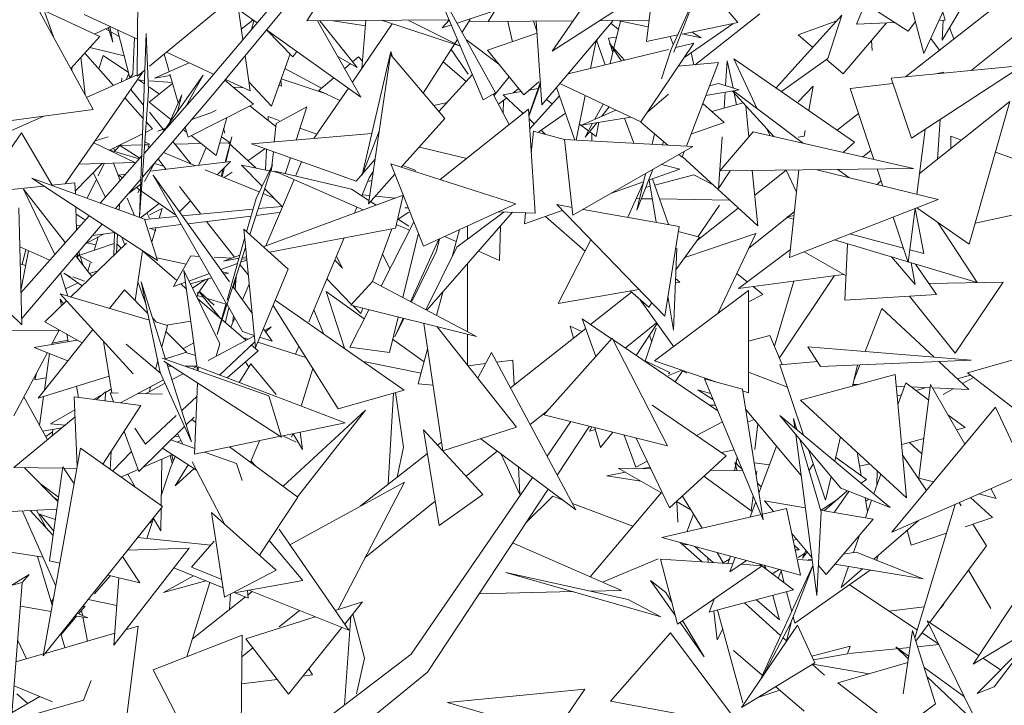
# Model space of a CAD drawing. Header units: metres. Extents: x -14.5 to 13.1, y -18.9 to 3.3.
# Tile 197 of 216: x 11.918 to 12.146, y 2.342 to 2.501. Entities that reach past the tile are written whole.
import ezdxf

# ---------------------------------------------------------------- set-up
doc = ezdxf.new("R2010")
doc.units = ezdxf.units.M
doc.layers.add('G-IMPT', color=7, linetype='Continuous', lineweight=5)
doc.layers.add('L-PLNT', color=7, linetype='Continuous', lineweight=5, true_color=0x005900)

# ---------------------------------------------------------------- blocks, each defined once
blk = doc.blocks.new('ÁRVORES ORNAMENTAIS - Pequeno e Médio Porte - Ipê-roxo-2940656-CORTE_CALÇADA')
at = {"layer": 'G-IMPT', "color": 253, "true_color": 0xaaaaaa}
for p, q in [((8.44278, 2.48752), (8.5733, 2.58967)), ((8.458, 2.48898), (8.57797, 2.58485)), ((8.27958, 2.48497), (8.3142, 2.52582)), ((8.28157, 2.48275), (8.3159, 2.52422)), ((8.38582, 2.52154), (8.40386, 2.5001)), ((8.44705, 2.49291), (8.45972, 2.52089)), ((8.25431, 2.47988), (8.23345, 2.51805)), ((8.44343, 2.4981), (8.41359, 2.51727)), ((8.26733, 2.48994), (8.29772, 2.51504)), ((8.30386, 2.50048), (8.31316, 2.51499)), ((8.34597, 2.50032), (8.3546, 2.51445)), ((8.37454, 2.51333), (8.36081, 2.49346)), ((8.46167, 2.51359), (8.45127, 2.496)), ((8.34475, 2.48219), (8.33215, 2.51195)), ((8.34763, 2.48376), (8.33215, 2.51195)), ((8.38665, 2.51025), (8.36081, 2.49346)), ((8.38267, 2.49574), (8.38425, 2.50869)), ((8.26452, 2.48762), (8.26469, 2.50652)), ((8.38839, 2.49389), (8.39438, 2.50698)), ((8.38901, 2.49321), (8.39438, 2.50698)), ((8.44311, 2.50763), (8.44705, 2.49291)), ((8.28545, 2.5049), (8.29232, 2.50001)), ((8.4314, 2.49969), (8.43339, 2.50455)), ((8.25584, 2.49685), (8.24135, 2.50358)), ((8.24311, 2.50245), (8.24508, 2.49677)), ((8.2646, 2.49628), (8.25222, 2.50199)), ((8.2881, 2.50258), (8.28902, 2.49611)), ((8.33872, 2.49999), (8.34754, 2.5029)), ((8.39395, 2.49032), (8.40895, 2.5021)), ((8.42804, 2.50179), (8.41276, 2.48492)), ((8.42477, 2.49176), (8.42804, 2.50179)), ((8.45141, 2.50253), (8.45195, 2.50067)), ((8.28867, 2.49856), (8.29136, 2.50069)), ((8.291, 2.49846), (8.29158, 2.50053)), ((8.30386, 2.50048), (8.3369, 2.50075)), ((8.30636, 2.5005), (8.31641, 2.48281)), ((8.30685, 2.50051), (8.31556, 2.48969)), ((8.31745, 2.49931), (8.31001, 2.50053)), ((8.31444, 2.48627), (8.32369, 2.4998)), ((8.31661, 2.48945), (8.31756, 2.50059)), ((8.33926, 2.49469), (8.32118, 2.50062)), ((8.32756, 2.50049), (8.32783, 2.50042)), ((8.33926, 2.49469), (8.32783, 2.50042)), ((8.33693, 2.50067), (8.33525, 2.49884)), ((8.33525, 2.49884), (8.3374, 2.49955)), ((8.33989, 2.49785), (8.34176, 2.50079)), ((8.35054, 2.50031), (8.34153, 2.50043)), ((8.34597, 2.50032), (8.36565, 2.50047)), ((8.35158, 2.49565), (8.35053, 2.50035)), ((8.35648, 2.5004), (8.35727, 2.49813)), ((8.35711, 2.5004), (8.35843, 2.48102)), ((8.35843, 2.48102), (8.37491, 2.50054)), ((8.37167, 2.50051), (8.38327, 2.5006)), ((8.37615, 2.49845), (8.37443, 2.49996)), ((8.37512, 2.49412), (8.37662, 2.50041)), ((8.37595, 2.50055), (8.38308, 2.49907)), ((8.39092, 2.49744), (8.40386, 2.5001)), ((8.39138, 2.49194), (8.40275, 2.49983)), ((8.41788, 2.49726), (8.42688, 2.50051)), ((8.42831, 2.48818), (8.43834, 2.50002)), ((8.4314, 2.49969), (8.44029, 2.50011)), ((8.44507, 2.50033), (8.44343, 2.4981)), ((8.45053, 2.5006), (8.45195, 2.50067)), ((8.45152, 2.50065), (8.45127, 2.496)), ((8.2546, 2.49743), (8.25829, 2.49919)), ((8.25718, 2.49866), (8.25803, 2.49818)), ((8.25883, 2.49557), (8.25779, 2.49895)), ((8.2582, 2.49914), (8.25883, 2.49557)), ((8.2584, 2.49797), (8.26032, 2.49689)), ((8.25992, 2.49844), (8.26277, 2.48729)), ((8.2666, 2.49758), (8.26508, 2.4549)), ((8.2666, 2.49758), (8.2671, 2.48429)), ((8.30064, 2.49215), (8.29452, 2.4984)), ((8.29454, 2.49842), (8.31641, 2.48281)), ((8.3458, 2.49367), (8.3573, 2.49761)), ((8.38267, 2.49574), (8.38992, 2.49723)), ((8.39096, 2.49745), (8.3954, 2.49653)), ((8.39335, 2.49778), (8.3954, 2.49653)), ((8.42127, 2.49431), (8.41788, 2.49726)), ((8.45301, 2.49895), (8.454, 2.49629)), ((8.25584, 2.49685), (8.24908, 2.48944)), ((8.2639, 2.4966), (8.26348, 2.48814)), ((8.33087, 2.48371), (8.33812, 2.49507)), ((8.33821, 2.49522), (8.33883, 2.49618)), ((8.34843, 2.49044), (8.34088, 2.49605)), ((8.371, 2.49591), (8.36971, 2.48947)), ((8.37149, 2.49649), (8.37088, 2.49531)), ((8.37112, 2.49577), (8.3731, 2.49029)), ((8.37383, 2.49647), (8.37573, 2.49669)), ((8.37487, 2.49304), (8.37383, 2.49647)), ((8.37682, 2.49128), (8.37412, 2.49527)), ((8.37754, 2.49138), (8.37412, 2.49527)), ((8.38137, 2.47702), (8.39363, 2.4953)), ((8.38889, 2.49499), (8.3882, 2.49688)), ((8.38951, 2.49429), (8.39363, 2.4953)), ((8.43505, 2.49364), (8.43486, 2.49591)), ((8.43505, 2.49364), (8.4349, 2.49596)), ((8.44862, 2.49637), (8.45067, 2.49369)), ((8.25905, 2.48552), (8.25235, 2.49303)), ((8.26146, 2.4924), (8.25352, 2.49431)), ((8.25665, 2.49249), (8.25561, 2.48937)), ((8.25665, 2.49249), (8.26246, 2.48847)), ((8.27195, 2.4887), (8.27078, 2.49278)), ((8.28224, 2.48814), (8.27128, 2.4932)), ((8.29997, 2.49284), (8.29566, 2.48067)), ((8.30064, 2.49215), (8.30156, 2.49341)), ((8.32338, 2.49338), (8.31669, 2.46466)), ((8.32327, 2.49265), (8.31817, 2.458)), ((8.32327, 2.49265), (8.33588, 2.47781)), ((8.32376, 2.49207), (8.32338, 2.49338)), ((8.33735, 2.49386), (8.34129, 2.48814)), ((8.3542, 2.48336), (8.3458, 2.49367)), ((8.36449, 2.48819), (8.38778, 2.49387)), ((8.37428, 2.49058), (8.37506, 2.49387)), ((8.38839, 2.49389), (8.38619, 2.487)), ((8.39365, 2.49029), (8.39301, 2.49308)), ((8.25242, 2.48334), (8.25144, 2.49203)), ((8.26856, 2.48721), (8.27659, 2.49075)), ((8.28954, 2.49238), (8.29069, 2.48424)), ((8.31107, 2.49221), (8.31556, 2.48969)), ((8.31399, 2.49057), (8.31265, 2.48943)), ((8.31585, 2.49215), (8.3145, 2.49101)), ((8.31585, 2.49215), (8.31676, 2.49115)), ((8.33552, 2.49099), (8.34083, 2.48643)), ((8.39939, 2.49084), (8.39004, 2.48994)), ((8.39939, 2.49084), (8.39193, 2.47143)), ((8.40104, 2.48547), (8.40143, 2.49121)), ((8.40277, 2.48491), (8.40143, 2.49121)), ((8.40839, 2.48009), (8.40296, 2.49168)), ((8.40296, 2.49168), (8.43095, 2.47237)), ((8.42477, 2.49176), (8.41397, 2.48408)), ((8.42831, 2.48818), (8.42446, 2.49153)), ((8.43942, 2.48719), (8.46997, 2.49013)), ((8.44417, 2.47324), (8.46997, 2.49013)), ((8.24781, 2.46266), (8.26578, 2.4885)), ((8.24937, 2.48891), (8.24934, 2.48972)), ((8.25275, 2.48273), (8.26453, 2.48795)), ((8.26205, 2.48698), (8.26251, 2.48814)), ((8.26348, 2.48811), (8.26277, 2.48729)), ((8.26452, 2.48762), (8.2663, 2.48908)), ((8.26856, 2.48721), (8.2722, 2.48784)), ((8.27079, 2.47502), (8.27978, 2.48788)), ((8.27402, 2.4815), (8.27211, 2.48814)), ((8.27589, 2.4808), (8.27978, 2.48788)), ((8.29877, 2.48946), (8.30728, 2.48485)), ((8.33449, 2.47945), (8.34228, 2.48803)), ((8.44979, 2.48819), (8.45166, 2.48861)), ((8.26091, 2.48722), (8.26084, 2.48631)), ((8.26459, 2.48679), (8.26621, 2.48667)), ((8.26494, 2.48676), (8.26618, 2.48591)), ((8.26726, 2.48161), (8.27274, 2.48595)), ((8.26733, 2.48658), (8.27268, 2.48618)), ((8.29152, 2.48113), (8.28487, 2.48674)), ((8.29069, 2.48424), (8.28498, 2.48688)), ((8.29566, 2.48067), (8.2904, 2.48635)), ((8.29797, 2.48535), (8.2978, 2.48673)), ((8.29791, 2.48702), (8.30858, 2.48345)), ((8.31014, 2.48729), (8.30669, 2.48435)), ((8.35084, 2.48748), (8.34729, 2.48308)), ((8.3542, 2.48336), (8.35767, 2.48633)), ((8.35807, 2.48634), (8.35539, 2.47859)), ((8.3581, 2.4859), (8.3554, 2.47833)), ((8.38137, 2.47702), (8.36258, 2.48593)), ((8.39731, 2.48542), (8.39942, 2.48599)), ((8.40418, 2.48446), (8.39942, 2.48599)), ((8.42995, 2.48481), (8.43983, 2.48599)), ((8.44417, 2.47324), (8.43942, 2.48719)), ((8.26305, 2.48457), (8.26601, 2.48092)), ((8.26508, 2.4549), (8.2671, 2.48429)), ((8.2661, 2.46971), (8.27958, 2.48497)), ((8.26733, 2.48511), (8.26966, 2.48351)), ((8.27485, 2.48336), (8.27175, 2.47639)), ((8.27397, 2.4798), (8.27485, 2.48336)), ((8.2868, 2.48512), (8.28919, 2.48494)), ((8.29797, 2.48535), (8.29745, 2.48553)), ((8.3055, 2.47319), (8.3135, 2.48489)), ((8.30669, 2.48435), (8.31154, 2.48203)), ((8.34475, 2.48219), (8.34763, 2.48376)), ((8.35082, 2.47641), (8.34709, 2.48346)), ((8.35361, 2.48408), (8.34943, 2.48335)), ((8.35407, 2.479), (8.34943, 2.48335)), ((8.35306, 2.48476), (8.35175, 2.48375)), ((8.35752, 2.48477), (8.3554, 2.48439)), ((8.36183, 2.48504), (8.36608, 2.47283)), ((8.38778, 2.48348), (8.38291, 2.47932)), ((8.39645, 2.48319), (8.40418, 2.48446)), ((8.40069, 2.48022), (8.40094, 2.48393)), ((8.41233, 2.47359), (8.4026, 2.4842)), ((8.40288, 2.48424), (8.41908, 2.47205)), ((8.4036, 2.48103), (8.40302, 2.48374)), ((8.42136, 2.48534), (8.4179, 2.48173)), ((8.42136, 2.48534), (8.42033, 2.4797)), ((8.42995, 2.48481), (8.43546, 2.46832)), ((8.2659, 2.47785), (8.26167, 2.48259)), ((8.26572, 2.46421), (8.28157, 2.48275)), ((8.26726, 2.48161), (8.27229, 2.47761)), ((8.27632, 2.47351), (8.29152, 2.48113)), ((8.33333, 2.48081), (8.33642, 2.48157)), ((8.35024, 2.48259), (8.34833, 2.48112)), ((8.34946, 2.47898), (8.34954, 2.48206)), ((8.36251, 2.4831), (8.35559, 2.47542)), ((8.36082, 2.48123), (8.35946, 2.48224)), ((8.36845, 2.48315), (8.36638, 2.47282)), ((8.3726, 2.48118), (8.3707, 2.47766)), ((8.40069, 2.47693), (8.39572, 2.48129)), ((8.40512, 2.48145), (8.39784, 2.47943)), ((8.44603, 2.46506), (8.46701, 2.48175)), ((8.46701, 2.48175), (8.45756, 2.44863)), ((8.25431, 2.47988), (8.23302, 2.47704)), ((8.26733, 2.47928), (8.27078, 2.47502)), ((8.27397, 2.4798), (8.2736, 2.47904)), ((8.27719, 2.47763), (8.28156, 2.47917)), ((8.28156, 2.47917), (8.28283, 2.47978)), ((8.2967, 2.47598), (8.29072, 2.48073)), ((8.30385, 2.4805), (8.29677, 2.47669)), ((8.30385, 2.4805), (8.30139, 2.47283)), ((8.3553, 2.47997), (8.33479, 2.46364)), ((8.3553, 2.47997), (8.35685, 2.45584)), ((8.36391, 2.47907), (8.35767, 2.47475)), ((8.37553, 2.47979), (8.36761, 2.47631)), ((8.37232, 2.47837), (8.37401, 2.48051)), ((8.40573, 2.48079), (8.40644, 2.47357)), ((8.42695, 2.47513), (8.43189, 2.47899)), ((8.23329, 2.47411), (8.24288, 2.47835)), ((8.26808, 2.47541), (8.26661, 2.47706)), ((8.28283, 2.46924), (8.28528, 2.478)), ((8.29487, 2.47743), (8.29492, 2.47828)), ((8.29492, 2.47828), (8.29745, 2.47736)), ((8.29677, 2.47669), (8.29633, 2.47239)), ((8.33588, 2.47781), (8.32577, 2.4665)), ((8.35664, 2.47659), (8.35544, 2.47772)), ((8.36925, 2.47497), (8.36713, 2.47654)), ((8.37905, 2.47812), (8.36761, 2.47631)), ((8.36846, 2.47351), (8.37112, 2.47686)), ((8.37019, 2.47672), (8.36846, 2.47351)), ((8.371, 2.47366), (8.3716, 2.47694)), ((8.3776, 2.47789), (8.37971, 2.47209)), ((8.38763, 2.47167), (8.38137, 2.47699)), ((8.40069, 2.47693), (8.393, 2.47423)), ((8.45017, 2.46835), (8.45085, 2.47761)), ((8.23766, 2.47453), (8.2281, 2.46057)), ((8.24479, 2.46234), (8.23766, 2.47453)), ((8.26577, 2.47427), (8.25812, 2.4705)), ((8.26808, 2.47541), (8.26644, 2.4746)), ((8.26932, 2.47486), (8.27119, 2.47559)), ((8.26932, 2.47486), (8.27112, 2.47549)), ((8.2752, 2.4753), (8.27599, 2.47467)), ((8.27632, 2.47351), (8.27565, 2.47583)), ((8.28485, 2.47444), (8.28457, 2.47548)), ((8.31895, 2.47436), (8.29103, 2.47193)), ((8.30228, 2.4756), (8.30617, 2.47417)), ((8.32065, 2.4749), (8.31669, 2.46466)), ((8.35644, 2.47486), (8.35595, 2.46978)), ((8.35644, 2.47486), (8.36368, 2.47299)), ((8.35928, 2.47413), (8.35821, 2.47513)), ((8.371, 2.47366), (8.36948, 2.47479)), ((8.36996, 2.47262), (8.37, 2.47441)), ((8.38457, 2.47427), (8.38401, 2.47186)), ((8.39968, 2.46566), (8.40742, 2.47471)), ((8.44466, 2.46623), (8.40742, 2.47471)), ((8.41134, 2.47382), (8.41051, 2.47558)), ((8.41948, 2.47508), (8.41923, 2.47371)), ((8.44733, 2.4753), (8.44542, 2.46021)), ((8.25443, 2.47218), (8.26396, 2.46762)), ((8.25474, 2.47262), (8.25777, 2.47354)), ((8.26629, 2.47243), (8.26733, 2.47184)), ((8.27281, 2.4725), (8.27706, 2.46726)), ((8.27332, 2.47188), (8.27933, 2.47202)), ((8.27702, 2.47386), (8.28283, 2.46924)), ((8.28363, 2.47212), (8.28609, 2.47217)), ((8.28404, 2.47358), (8.28609, 2.47217)), ((8.28645, 2.47354), (8.28489, 2.46769)), ((8.28645, 2.47354), (8.28505, 2.46771)), ((8.28571, 2.47216), (8.29207, 2.46634)), ((8.29103, 2.47193), (8.31535, 2.46325)), ((8.36368, 2.47296), (8.36562, 2.45538)), ((8.36368, 2.47296), (8.39346, 2.47135)), ((8.38666, 2.47249), (8.38637, 2.47173)), ((8.39942, 2.46157), (8.40024, 2.47357)), ((8.41923, 2.47371), (8.4179, 2.47349)), ((8.42831, 2.46995), (8.43095, 2.47237)), ((8.45327, 2.47081), (8.45332, 2.47371)), ((8.45332, 2.47371), (8.45579, 2.47282)), ((8.25772, 2.47062), (8.26499, 2.46845)), ((8.25944, 2.47011), (8.25901, 2.47094)), ((8.25931, 2.47035), (8.26069, 2.47177)), ((8.26512, 2.4686), (8.2605, 2.47157)), ((8.26052, 2.4716), (8.26568, 2.47171)), ((8.26624, 2.47172), (8.26733, 2.47175)), ((8.26733, 2.47127), (8.26706, 2.47138)), ((8.26733, 2.47103), (8.26706, 2.47138)), ((8.27804, 2.46686), (8.27061, 2.46992)), ((8.28048, 2.4711), (8.27874, 2.46694)), ((8.29415, 2.47081), (8.29022, 2.46803)), ((8.29427, 2.46589), (8.29452, 2.47068)), ((8.2961, 2.47012), (8.29576, 2.46685)), ((8.32998, 2.47121), (8.34099, 2.46858)), ((8.36562, 2.45538), (8.39346, 2.47135)), ((8.39145, 2.4702), (8.39094, 2.46886)), ((8.43288, 2.46891), (8.43476, 2.47041)), ((8.46366, 2.46999), (8.49034, 2.46039)), ((8.25015, 2.46098), (8.25641, 2.46739)), ((8.25098, 2.46722), (8.26396, 2.46762)), ((8.25544, 2.46452), (8.25687, 2.4674)), ((8.25594, 2.4582), (8.26559, 2.46913)), ((8.25898, 2.46747), (8.26058, 2.46346)), ((8.26621, 2.46321), (8.26863, 2.46761)), ((8.28613, 2.46784), (8.26751, 2.46558)), ((8.26852, 2.4674), (8.27064, 2.46677)), ((8.27122, 2.46603), (8.26934, 2.46844)), ((8.28306, 2.46479), (8.28613, 2.46784)), ((8.30006, 2.4687), (8.29888, 2.46502)), ((8.30125, 2.46447), (8.30267, 2.46777)), ((8.31969, 2.46837), (8.31535, 2.46325)), ((8.33096, 2.44822), (8.32334, 2.46727)), ((8.32334, 2.46727), (8.35233, 2.45806)), ((8.39094, 2.46886), (8.3902, 2.46948)), ((8.40849, 2.45289), (8.39099, 2.46899)), ((8.25717, 2.45959), (8.25428, 2.46521)), ((8.29282, 2.46077), (8.28032, 2.46592)), ((8.28442, 2.46589), (8.28402, 2.46439)), ((8.28476, 2.46647), (8.28424, 2.4643)), ((8.28651, 2.4654), (8.2847, 2.46411)), ((8.28873, 2.46702), (8.29521, 2.4657)), ((8.28873, 2.46702), (8.29349, 2.46215)), ((8.29061, 2.45087), (8.29589, 2.46711)), ((8.29209, 2.45926), (8.29589, 2.46711)), ((8.29542, 2.46566), (8.29704, 2.46533)), ((8.29574, 2.46666), (8.29563, 2.46562)), ((8.31695, 2.4566), (8.29642, 2.4656)), ((8.29642, 2.4656), (8.31425, 2.4614)), ((8.31832, 2.46402), (8.31927, 2.46552)), ((8.32612, 2.46689), (8.3292, 2.46577)), ((8.38414, 2.46601), (8.38046, 2.45652)), ((8.38243, 2.46502), (8.38046, 2.45652)), ((8.38318, 2.46354), (8.39038, 2.46607)), ((8.38616, 2.46716), (8.39038, 2.46607)), ((8.40211, 2.46569), (8.39942, 2.46157)), ((8.39968, 2.46566), (8.44466, 2.46623)), ((8.40722, 2.46576), (8.40849, 2.45289)), ((8.41508, 2.46583), (8.40778, 2.46007)), ((8.41746, 2.46075), (8.41507, 2.46586)), ((8.418, 2.46589), (8.41587, 2.44559)), ((8.4222, 2.46594), (8.45035, 2.45899)), ((8.42711, 2.46601), (8.42963, 2.46411)), ((8.43619, 2.46612), (8.43751, 2.46216)), ((8.26621, 2.45446), (8.24004, 2.46399)), ((8.24004, 2.46399), (8.26926, 2.44485)), ((8.25008, 2.4629), (8.24462, 2.46232)), ((8.25008, 2.4629), (8.25017, 2.4603)), ((8.25289, 2.45937), (8.25505, 2.46372)), ((8.25949, 2.45691), (8.2654, 2.46383)), ((8.26184, 2.46489), (8.26018, 2.46469)), ((8.2611, 2.46405), (8.26018, 2.46469)), ((8.28594, 2.43995), (8.26819, 2.46467)), ((8.26819, 2.46467), (8.28525, 2.43484)), ((8.29432, 2.4483), (8.3009, 2.46364)), ((8.3166, 2.4599), (8.31832, 2.46402)), ((8.31799, 2.46324), (8.31897, 2.46346)), ((8.32431, 2.46487), (8.31817, 2.458)), ((8.37454, 2.4605), (8.38199, 2.46312)), ((8.37837, 2.45489), (8.38191, 2.46279)), ((8.3833, 2.46358), (8.38489, 2.45373)), ((8.38778, 2.45326), (8.38407, 2.46385)), ((8.38458, 2.46238), (8.39365, 2.46474)), ((8.39801, 2.46253), (8.39365, 2.46474)), ((8.4371, 2.4634), (8.43623, 2.46248)), ((8.24287, 2.46213), (8.21248, 2.45893)), ((8.23813, 2.46145), (8.24541, 2.44628)), ((8.23813, 2.46145), (8.24783, 2.44902)), ((8.26242, 2.46033), (8.26536, 2.46257)), ((8.26531, 2.46111), (8.26433, 2.46179)), ((8.26502, 2.46131), (8.26468, 2.46055)), ((8.26504, 2.4613), (8.26468, 2.46055)), ((8.27349, 2.45541), (8.2655, 2.46098)), ((8.27928, 2.45564), (8.27432, 2.46203)), ((8.29408, 2.46155), (8.2982, 2.45735)), ((8.31829, 2.45881), (8.31425, 2.4614)), ((8.38252, 2.46184), (8.38354, 2.46211)), ((8.26222, 2.45937), (8.26385, 2.45532)), ((8.27432, 2.45614), (8.27691, 2.4587)), ((8.29209, 2.45926), (8.28988, 2.45153)), ((8.2962, 2.45937), (8.29371, 2.4604)), ((8.32623, 2.46001), (8.29372, 2.44808)), ((8.31669, 2.46013), (8.31845, 2.45995)), ((8.31999, 2.45772), (8.31867, 2.45857)), ((8.3198, 2.45982), (8.32439, 2.45937)), ((8.32623, 2.46001), (8.32441, 2.45239)), ((8.38108, 2.45922), (8.38031, 2.45923)), ((8.38401, 2.45918), (8.3815, 2.45921)), ((8.40194, 2.45891), (8.38572, 2.45915)), ((8.41587, 2.44559), (8.45035, 2.45899)), ((8.45895, 2.45352), (8.49034, 2.46039)), ((8.23705, 2.45706), (8.23775, 2.42994)), ((8.25028, 2.45728), (8.25046, 2.452)), ((8.26041, 2.45785), (8.26033, 2.4566)), ((8.26962, 2.4581), (8.26526, 2.4548)), ((8.26733, 2.45471), (8.26672, 2.45591)), ((8.27032, 2.45693), (8.26733, 2.45549)), ((8.27032, 2.45693), (8.26962, 2.45473)), ((8.27496, 2.45523), (8.29139, 2.4568)), ((8.29206, 2.45532), (8.29745, 2.45598)), ((8.29257, 2.45691), (8.29811, 2.45744)), ((8.31491, 2.45585), (8.31549, 2.45724)), ((8.32509, 2.45445), (8.32756, 2.45609)), ((8.32742, 2.45708), (8.32661, 2.45712)), ((8.33096, 2.44822), (8.35233, 2.45806)), ((8.33171, 2.43331), (8.35157, 2.45606)), ((8.33865, 2.44799), (8.34969, 2.45614)), ((8.35685, 2.45584), (8.34829, 2.4562)), ((8.35439, 2.45341), (8.36314, 2.45649)), ((8.35463, 2.45593), (8.35439, 2.45341)), ((8.38692, 2.43195), (8.36184, 2.45783)), ((8.36542, 2.4572), (8.36184, 2.45783)), ((8.39024, 2.45278), (8.36798, 2.45674)), ((8.40396, 2.45705), (8.3945, 2.44958)), ((8.39458, 2.45039), (8.39959, 2.45769)), ((8.41698, 2.45617), (8.4155, 2.45498)), ((8.445, 2.45691), (8.44343, 2.44444)), ((8.44702, 2.44653), (8.44501, 2.45691)), ((8.44539, 2.45706), (8.45756, 2.44863)), ((8.23755, 2.43738), (8.25335, 2.45527)), ((8.25228, 2.4544), (8.25033, 2.45566)), ((8.26621, 2.45446), (8.26926, 2.44485)), ((8.26623, 2.4544), (8.27366, 2.45511)), ((8.27628, 2.4534), (8.29093, 2.45519)), ((8.28705, 2.44563), (8.28061, 2.45393)), ((8.32108, 2.43894), (8.32871, 2.45386)), ((8.32756, 2.45286), (8.32493, 2.45455)), ((8.35925, 2.45512), (8.36842, 2.44704)), ((8.41533, 2.45485), (8.40637, 2.44762)), ((8.41514, 2.4549), (8.41689, 2.45531)), ((8.4168, 2.45446), (8.41514, 2.4549)), ((8.43992, 2.45494), (8.44343, 2.44444)), ((8.45024, 2.4537), (8.45944, 2.4398)), ((8.23771, 2.43142), (8.25639, 2.45328)), ((8.25043, 2.4529), (8.25133, 2.45299)), ((8.25419, 2.45071), (8.25935, 2.45134)), ((8.25928, 2.45133), (8.25909, 2.44604)), ((8.26733, 2.45231), (8.27474, 2.45321)), ((8.26755, 2.45234), (8.26884, 2.45178)), ((8.26891, 2.4525), (8.26787, 2.44922)), ((8.29953, 2.44287), (8.28923, 2.45211)), ((8.28923, 2.45211), (8.29198, 2.42464)), ((8.29519, 2.44677), (8.32441, 2.45239)), ((8.32357, 2.45222), (8.3191, 2.43998)), ((8.32756, 2.45195), (8.32461, 2.45324)), ((8.33929, 2.45206), (8.33768, 2.44604)), ((8.34118, 2.44987), (8.34118, 2.45293)), ((8.34857, 2.44488), (8.34878, 2.45287)), ((8.38692, 2.43195), (8.39024, 2.45278)), ((8.395, 2.45027), (8.39005, 2.45162)), ((8.25673, 2.45102), (8.25249, 2.44871)), ((8.25451, 2.44722), (8.25545, 2.45032)), ((8.25996, 2.45094), (8.25968, 2.44661)), ((8.26161, 2.44846), (8.26096, 2.45028)), ((8.28944, 2.44998), (8.28536, 2.43567)), ((8.30436, 2.4306), (8.3125, 2.4501)), ((8.32978, 2.45119), (8.32613, 2.43626)), ((8.33451, 2.44985), (8.32794, 2.43531)), ((8.33397, 2.44704), (8.33466, 2.44993)), ((8.3358, 2.45045), (8.33854, 2.44925)), ((8.36976, 2.44966), (8.36222, 2.43489)), ((8.395, 2.45027), (8.3895, 2.4427)), ((8.39159, 2.44557), (8.40803, 2.45113)), ((8.40803, 2.45113), (8.39925, 2.43255)), ((8.45944, 2.4398), (8.42627, 2.44963)), ((8.44232, 2.44777), (8.42987, 2.45103)), ((8.24425, 2.44496), (8.23728, 2.44803)), ((8.23754, 2.43791), (8.23927, 2.44715)), ((8.23782, 2.44397), (8.23867, 2.44742)), ((8.24906, 2.43639), (8.26206, 2.4489)), ((8.25096, 2.44692), (8.25122, 2.44611)), ((8.25097, 2.44603), (8.25919, 2.4488)), ((8.25292, 2.44895), (8.25491, 2.44852)), ((8.25982, 2.44877), (8.26082, 2.4477)), ((8.26577, 2.44713), (8.26401, 2.43559)), ((8.27372, 2.44019), (8.26576, 2.44709)), ((8.28309, 2.42772), (8.28965, 2.44791)), ((8.33397, 2.44704), (8.32818, 2.43518)), ((8.33147, 2.43344), (8.33865, 2.44799)), ((8.34367, 2.44702), (8.34857, 2.44488)), ((8.38971, 2.44777), (8.38893, 2.4287)), ((8.41606, 2.44746), (8.40404, 2.43837)), ((8.429, 2.44131), (8.4193, 2.44691)), ((8.42873, 2.43563), (8.42935, 2.44872)), ((8.44702, 2.44653), (8.4438, 2.44738)), ((8.25018, 2.44602), (8.254, 2.44114)), ((8.25065, 2.44657), (8.25069, 2.44536)), ((8.25068, 2.44559), (8.25111, 2.44644)), ((8.25097, 2.44603), (8.25406, 2.44435)), ((8.2513, 2.44585), (8.25199, 2.4437)), ((8.26905, 2.4455), (8.27589, 2.44404)), ((8.27295, 2.43881), (8.27695, 2.44593)), ((8.27898, 2.44581), (8.27695, 2.44593)), ((8.28637, 2.44538), (8.28239, 2.44561)), ((8.28834, 2.4461), (8.28457, 2.44472)), ((8.28457, 2.44472), (8.28814, 2.44541)), ((8.28853, 2.44446), (8.28994, 2.44498)), ((8.28992, 2.44518), (8.28879, 2.44524)), ((8.28889, 2.44555), (8.28987, 2.44574)), ((8.31035, 2.44494), (8.31216, 2.44308)), ((8.31072, 2.44582), (8.31216, 2.44308)), ((8.32311, 2.4429), (8.32146, 2.44643)), ((8.43955, 2.44569), (8.44498, 2.43927)), ((8.23738, 2.4441), (8.23863, 2.44373)), ((8.25304, 2.44236), (8.25362, 2.44427)), ((8.25344, 2.44185), (8.25538, 2.44247)), ((8.28371, 2.42553), (8.27531, 2.44257)), ((8.27853, 2.41932), (8.27531, 2.44257)), ((8.2839, 2.44278), (8.28779, 2.4442)), ((8.28429, 2.44225), (8.28566, 2.44196)), ((8.2903, 2.44145), (8.28836, 2.44394)), ((8.29953, 2.44287), (8.29198, 2.42464)), ((8.34118, 2.4283), (8.34118, 2.44416)), ((8.44498, 2.43927), (8.44407, 2.44435)), ((8.44996, 2.43697), (8.44511, 2.44405)), ((8.24841, 2.43658), (8.24675, 2.442)), ((8.24751, 2.44191), (8.24903, 2.44099)), ((8.24784, 2.44171), (8.25178, 2.43901)), ((8.25228, 2.44005), (8.24957, 2.44106)), ((8.26658, 2.43456), (8.26467, 2.43991)), ((8.26988, 2.41887), (8.26545, 2.43993)), ((8.26545, 2.43993), (8.2711, 2.42194)), ((8.27652, 2.44011), (8.28126, 2.44182)), ((8.27685, 2.43943), (8.28181, 2.44085)), ((8.27735, 2.43843), (8.28019, 2.44039)), ((8.27853, 2.43704), (8.28095, 2.44061)), ((8.2847, 2.44168), (8.28566, 2.44196)), ((8.28688, 2.43864), (8.28744, 2.44106)), ((8.28724, 2.43814), (8.28744, 2.44106)), ((8.31427, 2.43469), (8.30853, 2.44058)), ((8.31911, 2.43998), (8.31408, 2.43448)), ((8.31911, 2.43998), (8.34321, 2.42722)), ((8.38942, 2.44069), (8.3904, 2.43983)), ((8.40364, 2.44185), (8.40607, 2.4399)), ((8.42841, 2.44165), (8.40404, 2.43837)), ((8.41685, 2.44009), (8.4124, 2.42496)), ((8.4263, 2.44137), (8.41353, 2.42227)), ((8.25084, 2.43966), (8.24789, 2.43831)), ((8.26156, 2.43805), (8.25811, 2.43373)), ((8.26156, 2.43805), (8.267, 2.43257)), ((8.27295, 2.43881), (8.27569, 2.43981)), ((8.2759, 2.43831), (8.27462, 2.43942)), ((8.27891, 2.4376), (8.28387, 2.43142)), ((8.27898, 2.4377), (8.28239, 2.43449)), ((8.29118, 2.43266), (8.28671, 2.43887)), ((8.28894, 2.43576), (8.2905, 2.4394)), ((8.31261, 2.42449), (8.30838, 2.43768)), ((8.30838, 2.43768), (8.31721, 2.43134)), ((8.3809, 2.43816), (8.36222, 2.43489)), ((8.3789, 2.43781), (8.3832, 2.43402)), ((8.40638, 2.43788), (8.38455, 2.42155)), ((8.3904, 2.43983), (8.38938, 2.43965)), ((8.40638, 2.43788), (8.40638, 2.41413)), ((8.40741, 2.43882), (8.40971, 2.43698)), ((8.4654, 2.43983), (8.44821, 2.43952)), ((8.4654, 2.43983), (8.45429, 2.42335)), ((8.23151, 2.43598), (8.23775, 2.42994)), ((8.24307, 2.43063), (8.24811, 2.43548)), ((8.26357, 2.41858), (8.24662, 2.43711)), ((8.24662, 2.43711), (8.26733, 2.43102)), ((8.24693, 2.43434), (8.24664, 2.43586)), ((8.24744, 2.43483), (8.24664, 2.43586)), ((8.27859, 2.43752), (8.27842, 2.43626)), ((8.27995, 2.4363), (8.27849, 2.43675)), ((8.28971, 2.42635), (8.27853, 2.43603)), ((8.28509, 2.43472), (8.28107, 2.43596)), ((8.29655, 2.43568), (8.32648, 2.41481)), ((8.33541, 2.43755), (8.33396, 2.43212)), ((8.37922, 2.43752), (8.36971, 2.43002)), ((8.38123, 2.43576), (8.38899, 2.42487)), ((8.38766, 2.43658), (8.38893, 2.4287)), ((8.40971, 2.43698), (8.40638, 2.43528)), ((8.42873, 2.43563), (8.44996, 2.43697)), ((8.44369, 2.43657), (8.45429, 2.42335)), ((8.28517, 2.43499), (8.28309, 2.42772)), ((8.28502, 2.4306), (8.28578, 2.43391)), ((8.28535, 2.43467), (8.28896, 2.42836)), ((8.31113, 2.41047), (8.29604, 2.43446)), ((8.30553, 2.4334), (8.30773, 2.42789)), ((8.31386, 2.42479), (8.31827, 2.43343)), ((8.31408, 2.43448), (8.34321, 2.42722)), ((8.31638, 2.43253), (8.31461, 2.43434)), ((8.31684, 2.43379), (8.31638, 2.43253)), ((8.38393, 2.43503), (8.3832, 2.43402)), ((8.43339, 2.42374), (8.43731, 2.43375)), ((8.43731, 2.43375), (8.44943, 2.42241)), ((8.26812, 2.43145), (8.26895, 2.4306)), ((8.27694, 2.43079), (8.27133, 2.42985)), ((8.28621, 2.42939), (8.28714, 2.43154)), ((8.28672, 2.4306), (8.28682, 2.43209)), ((8.32503, 2.43175), (8.32302, 2.42351)), ((8.3262, 2.43146), (8.32428, 2.42719)), ((8.32634, 2.43142), (8.32428, 2.42719)), ((8.37093, 2.42261), (8.36778, 2.43133)), ((8.36778, 2.43133), (8.37457, 2.42671)), ((8.23535, 2.42866), (8.24642, 2.4287)), ((8.25419, 2.42882), (8.24151, 2.41294)), ((8.24307, 2.43063), (8.25173, 2.42574)), ((8.24642, 2.4287), (8.24466, 2.42537)), ((8.26876, 2.4306), (8.27158, 2.42978)), ((8.2702, 2.42482), (8.27158, 2.42978)), ((8.29584, 2.42616), (8.29379, 2.42902)), ((8.29562, 2.4295), (8.29404, 2.42866)), ((8.29432, 2.42829), (8.29562, 2.4295)), ((8.331, 2.43026), (8.33542, 2.40066)), ((8.35253, 2.40618), (8.33412, 2.42949)), ((8.36858, 2.42912), (8.35109, 2.41531)), ((8.36764, 2.42838), (8.36498, 2.42961)), ((8.36574, 2.42688), (8.36498, 2.42961)), ((8.38503, 2.43042), (8.37775, 2.42456)), ((8.38028, 2.42284), (8.38515, 2.43025)), ((8.38493, 2.42918), (8.3824, 2.42152)), ((8.25061, 2.42637), (8.24064, 2.4247)), ((8.24482, 2.42568), (8.24841, 2.42641)), ((8.24849, 2.42602), (8.24816, 2.42776)), ((8.27118, 2.42836), (8.27595, 2.42356)), ((8.2917, 2.42741), (8.28094, 2.42167)), ((8.29021, 2.42662), (8.28894, 2.42702)), ((8.29169, 2.42749), (8.28896, 2.42836)), ((8.29584, 2.42616), (8.29299, 2.42707)), ((8.32378, 2.42662), (8.33108, 2.42138)), ((8.34118, 2.42055), (8.34118, 2.42773)), ((8.35885, 2.40904), (8.3747, 2.42686)), ((8.38757, 2.40184), (8.3747, 2.42686)), ((8.37489, 2.4265), (8.39923, 2.40997)), ((8.38337, 2.42754), (8.38388, 2.42599)), ((8.40638, 2.42613), (8.41133, 2.42748)), ((8.41133, 2.42748), (8.41419, 2.42072)), ((8.24843, 2.42161), (8.24064, 2.4247)), ((8.25865, 2.41412), (8.25671, 2.42608)), ((8.26997, 2.41867), (8.26196, 2.42542)), ((8.27763, 2.42579), (8.27513, 2.42438)), ((8.28371, 2.42553), (8.28287, 2.4227)), ((8.28362, 2.41828), (8.29184, 2.42597)), ((8.29256, 2.42389), (8.28539, 2.41761)), ((8.29256, 2.42389), (8.29103, 2.42521)), ((8.30363, 2.42239), (8.2925, 2.4259)), ((8.30125, 2.42314), (8.30201, 2.42497)), ((8.31386, 2.42479), (8.32302, 2.42351)), ((8.33188, 2.42436), (8.3297, 2.41623)), ((8.42308, 2.42026), (8.42015, 2.42484)), ((8.45803, 2.4217), (8.42015, 2.42484)), ((8.24367, 2.42349), (8.2359, 2.40883)), ((8.24415, 2.4233), (8.24298, 2.41479)), ((8.26877, 2.41968), (8.26931, 2.42161)), ((8.29506, 2.41349), (8.27031, 2.42222)), ((8.27107, 2.42205), (8.27595, 2.42356)), ((8.27804, 2.42285), (8.27577, 2.4235)), ((8.34353, 2.41756), (8.34669, 2.4235)), ((8.36629, 2.387), (8.34669, 2.4235)), ((8.34788, 2.42128), (8.35169, 2.42176)), ((8.35169, 2.42176), (8.35199, 2.41602)), ((8.38813, 2.41886), (8.38183, 2.42178)), ((8.42308, 2.42026), (8.45803, 2.4217)), ((8.45716, 2.41878), (8.47188, 2.42301)), ((8.27066, 2.42147), (8.298, 2.40384)), ((8.2714, 2.42099), (8.27713, 2.40276)), ((8.27161, 2.42034), (8.27241, 2.42034)), ((8.27558, 2.42036), (8.27838, 2.42038)), ((8.27839, 2.42031), (8.27732, 2.41974)), ((8.27868, 2.42017), (8.27864, 2.41928)), ((8.27868, 2.42017), (8.31279, 2.40717)), ((8.29088, 2.42087), (8.28819, 2.41654)), ((8.29041, 2.4201), (8.28965, 2.42134)), ((8.29088, 2.42087), (8.29672, 2.41378)), ((8.30524, 2.41982), (8.30256, 2.41107)), ((8.31702, 2.42141), (8.33037, 2.41873)), ((8.34127, 2.42043), (8.34534, 2.42095)), ((8.38455, 2.42155), (8.39927, 2.41655)), ((8.39089, 2.4194), (8.38778, 2.41814)), ((8.39109, 2.41933), (8.38931, 2.41671)), ((8.42236, 2.42139), (8.41363, 2.42067)), ((8.41912, 2.40432), (8.41363, 2.42067)), ((8.43164, 2.42061), (8.43047, 2.4157)), ((8.43084, 2.41726), (8.43217, 2.42063)), ((8.45052, 2.42139), (8.45744, 2.41492)), ((8.24076, 2.41719), (8.24111, 2.41866)), ((8.24338, 2.41767), (8.24076, 2.41719)), ((8.24151, 2.41294), (8.25802, 2.41803)), ((8.26063, 2.41183), (8.27065, 2.41718)), ((8.26988, 2.41887), (8.27713, 2.40276)), ((8.27514, 2.41858), (8.27259, 2.41722)), ((8.38813, 2.41886), (8.38778, 2.41859)), ((8.39202, 2.41874), (8.39104, 2.41925)), ((8.39612, 2.41743), (8.40977, 2.38471)), ((8.39612, 2.41743), (8.40493, 2.41497)), ((8.41537, 2.41548), (8.40638, 2.41897)), ((8.44041, 2.4184), (8.41845, 2.41243)), ((8.44041, 2.4184), (8.44304, 2.38977)), ((8.45783, 2.41827), (8.45478, 2.4174)), ((8.45598, 2.41629), (8.45852, 2.41774)), ((8.45716, 2.41878), (8.47971, 2.40148)), ((8.25092, 2.41307), (8.25043, 2.41569)), ((8.25851, 2.41498), (8.25714, 2.4142)), ((8.27101, 2.41638), (8.26643, 2.41394)), ((8.26733, 2.41446), (8.26763, 2.41557)), ((8.27852, 2.4164), (8.27783, 2.39994)), ((8.31113, 2.41047), (8.32648, 2.41481)), ((8.33314, 2.4159), (8.3297, 2.41623)), ((8.39457, 2.41487), (8.39806, 2.41262)), ((8.39457, 2.41487), (8.39755, 2.414)), ((8.40977, 2.38471), (8.40493, 2.41497)), ((8.43057, 2.41611), (8.4318, 2.41606)), ((8.44066, 2.41567), (8.44252, 2.41558)), ((8.44104, 2.41159), (8.44284, 2.41646)), ((8.44284, 2.41646), (8.44815, 2.41245)), ((8.44409, 2.41551), (8.44851, 2.41532)), ((8.44761, 2.41536), (8.44521, 2.41467)), ((8.44587, 2.39436), (8.4486, 2.41605)), ((8.45657, 2.40225), (8.4486, 2.41605)), ((8.44904, 2.41529), (8.45744, 2.41492)), ((8.45155, 2.41378), (8.45385, 2.41508)), ((8.23821, 2.41319), (8.24369, 2.40326)), ((8.24278, 2.41334), (8.24185, 2.40659)), ((8.24991, 2.4132), (8.25057, 2.39708)), ((8.24991, 2.4132), (8.26538, 2.41123)), ((8.25655, 2.41386), (8.25437, 2.41263)), ((8.25715, 2.41436), (8.25496, 2.41256)), ((8.25715, 2.41436), (8.25709, 2.41229)), ((8.25901, 2.41204), (8.25824, 2.41413)), ((8.2601, 2.41409), (8.25824, 2.41413)), ((8.27036, 2.41385), (8.26466, 2.41398)), ((8.27483, 2.41006), (8.2784, 2.41339)), ((8.29506, 2.41349), (8.298, 2.40384)), ((8.32395, 2.4141), (8.32272, 2.39292)), ((8.32629, 2.40157), (8.32447, 2.41424)), ((8.40498, 2.41461), (8.40638, 2.41413)), ((8.44182, 2.4137), (8.44087, 2.41343)), ((8.25003, 2.41018), (8.24438, 2.40698)), ((8.25656, 2.39756), (8.26538, 2.41123)), ((8.29838, 2.39248), (8.31747, 2.41016)), ((8.30169, 2.39005), (8.31747, 2.41016)), ((8.384, 2.41129), (8.40117, 2.39955)), ((8.39867, 2.41132), (8.39731, 2.41127)), ((8.41854, 2.39498), (8.40567, 2.41034)), ((8.44304, 2.38977), (8.41845, 2.41243)), ((8.46368, 2.41082), (8.43959, 2.38179)), ((8.46368, 2.41082), (8.47079, 2.39556)), ((8.2501, 2.40855), (8.23591, 2.39684)), ((8.26646, 2.40222), (8.27357, 2.40888)), ((8.27589, 2.40671), (8.27773, 2.40851)), ((8.27814, 2.4073), (8.2772, 2.40799)), ((8.35975, 2.41005), (8.35568, 2.40677)), ((8.35885, 2.40904), (8.38757, 2.40184)), ((8.40766, 2.40796), (8.40614, 2.40738)), ((8.42777, 2.39201), (8.41361, 2.40891)), ((8.41361, 2.40891), (8.43922, 2.38757)), ((8.41757, 2.40561), (8.41682, 2.40817)), ((8.41682, 2.40817), (8.4171, 2.40601)), ((8.45263, 2.40907), (8.45658, 2.40609)), ((8.24259, 2.40526), (8.24703, 2.40601)), ((8.24438, 2.40698), (8.24779, 2.40664)), ((8.24477, 2.40415), (8.2449, 2.40565)), ((8.26646, 2.40222), (8.26396, 2.40594)), ((8.26488, 2.39593), (8.27552, 2.40634)), ((8.31279, 2.40717), (8.29792, 2.40409)), ((8.35253, 2.40618), (8.33542, 2.40066)), ((8.35961, 2.39944), (8.36512, 2.40747)), ((8.36197, 2.39504), (8.36944, 2.40638)), ((8.36996, 2.40625), (8.36945, 2.40528)), ((8.37085, 2.40565), (8.36945, 2.40528)), ((8.37202, 2.40149), (8.37073, 2.40606)), ((8.39425, 2.40428), (8.40028, 2.40744)), ((8.40851, 2.40695), (8.40778, 2.40097)), ((8.45465, 2.40557), (8.45658, 2.40609)), ((8.24485, 2.40507), (8.24329, 2.40399)), ((8.26488, 2.39593), (8.2615, 2.40521)), ((8.27321, 2.40408), (8.27421, 2.40398)), ((8.27384, 2.4047), (8.27512, 2.40224)), ((8.29745, 2.404), (8.27783, 2.39994)), ((8.30136, 2.40271), (8.29827, 2.40417)), ((8.30059, 2.40465), (8.30035, 2.40385)), ((8.30073, 2.40467), (8.30287, 2.40101)), ((8.30229, 2.405), (8.30287, 2.40101)), ((8.33095, 2.40554), (8.33456, 2.3834)), ((8.33095, 2.40554), (8.3447, 2.39059)), ((8.34424, 2.4035), (8.36629, 2.387)), ((8.37202, 2.40149), (8.37489, 2.40502)), ((8.38021, 2.39692), (8.37752, 2.40436)), ((8.38802, 2.38744), (8.38026, 2.40367)), ((8.4173, 2.40452), (8.42217, 2.36713)), ((8.42318, 2.38656), (8.41822, 2.40341)), ((8.42768, 2.40393), (8.42634, 2.3983)), ((8.44191, 2.40214), (8.44702, 2.40352)), ((8.25132, 2.40128), (8.2427, 2.35311)), ((8.25132, 2.40128), (8.27037, 2.38776)), ((8.2704, 2.40133), (8.27827, 2.39623)), ((8.27789, 2.40124), (8.27235, 2.40324)), ((8.27467, 2.4031), (8.2739, 2.40268)), ((8.30181, 2.38997), (8.28591, 2.40161)), ((8.29077, 2.39805), (8.29286, 2.40305)), ((8.32629, 2.40157), (8.3248, 2.39456)), ((8.33511, 2.4027), (8.33421, 2.40199)), ((8.41284, 2.40178), (8.40878, 2.39088)), ((8.44658, 2.40002), (8.4437, 2.40263)), ((8.25847, 2.40053), (8.25827, 2.39635)), ((8.2632, 2.40055), (8.2588, 2.39598)), ((8.26578, 2.39681), (8.27269, 2.39985)), ((8.2701, 2.38795), (8.27026, 2.39878)), ((8.27214, 2.39961), (8.27265, 2.39777)), ((8.27221, 2.39673), (8.27336, 2.39941)), ((8.27288, 2.3983), (8.27254, 2.39978)), ((8.28759, 2.39774), (8.28015, 2.40042)), ((8.33184, 2.40011), (8.31627, 2.38782)), ((8.34807, 2.40064), (8.34083, 2.3948)), ((8.34899, 2.39995), (8.35329, 2.39059)), ((8.38802, 2.38744), (8.40117, 2.39955)), ((8.40302, 2.40089), (8.40008, 2.40029)), ((8.40359, 2.39836), (8.40375, 2.39913)), ((8.42419, 2.38925), (8.42024, 2.401)), ((8.43375, 2.39403), (8.42656, 2.39925)), ((8.4325, 2.39494), (8.43153, 2.40038)), ((8.44762, 2.39146), (8.44214, 2.39958)), ((8.24721, 2.39667), (8.23591, 2.39684)), ((8.23832, 2.3968), (8.24613, 2.38897)), ((8.24725, 2.39695), (8.24419, 2.37519)), ((8.24725, 2.39695), (8.24985, 2.39305)), ((8.25049, 2.39662), (8.24744, 2.39666)), ((8.27014, 2.39049), (8.27221, 2.39673)), ((8.27636, 2.39747), (8.2733, 2.39254)), ((8.2733, 2.39254), (8.27774, 2.39657)), ((8.27728, 2.39812), (8.28488, 2.3836)), ((8.28759, 2.39774), (8.28886, 2.3938)), ((8.2909, 2.39838), (8.29194, 2.39719)), ((8.35297, 2.39697), (8.35329, 2.39059)), ((8.38642, 2.39079), (8.37612, 2.3967)), ((8.38368, 2.39653), (8.37612, 2.3967)), ((8.38021, 2.39692), (8.38283, 2.39829)), ((8.38349, 2.39691), (8.38181, 2.39657)), ((8.40311, 2.39607), (8.40335, 2.39723)), ((8.40492, 2.39634), (8.40314, 2.39795)), ((8.4037, 2.39605), (8.40314, 2.39795)), ((8.40348, 2.39838), (8.40375, 2.3974)), ((8.40766, 2.3979), (8.41124, 2.39748)), ((8.42138, 2.39761), (8.42038, 2.39606)), ((8.4321, 2.39716), (8.4345, 2.39764)), ((8.26075, 2.39459), (8.26473, 2.39635)), ((8.26233, 2.39529), (8.26414, 2.39218)), ((8.32811, 2.35353), (8.35624, 2.39452)), ((8.37778, 2.39575), (8.37351, 2.39488)), ((8.38137, 2.39369), (8.37351, 2.39488)), ((8.4072, 2.38663), (8.39602, 2.39481)), ((8.40505, 2.39602), (8.39753, 2.3962)), ((8.40813, 2.39496), (8.40826, 2.39594)), ((8.42549, 2.39473), (8.42419, 2.38925)), ((8.43705, 2.39529), (8.43544, 2.39071)), ((8.43622, 2.39606), (8.43614, 2.39271)), ((8.47079, 2.39556), (8.43959, 2.38179)), ((8.44587, 2.39436), (8.44929, 2.39347)), ((8.2421, 2.39301), (8.24627, 2.38995)), ((8.29993, 2.37891), (8.32653, 2.39342)), ((8.31111, 2.36387), (8.32653, 2.39342)), ((8.40932, 2.39233), (8.40842, 2.39315)), ((8.42777, 2.39201), (8.43922, 2.38757)), ((8.43375, 2.39403), (8.43249, 2.39317)), ((8.46384, 2.38966), (8.46254, 2.39192)), ((8.24533, 2.38977), (8.24618, 2.38935)), ((8.30181, 2.38997), (8.29288, 2.37647)), ((8.33186, 2.34929), (8.35985, 2.39182)), ((8.33456, 2.3834), (8.3447, 2.39059)), ((8.36095, 2.39014), (8.35463, 2.38388)), ((8.36095, 2.39014), (8.36325, 2.38928)), ((8.38607, 2.39098), (8.36962, 2.37147)), ((8.39559, 2.38274), (8.39102, 2.3902)), ((8.40698, 2.38679), (8.40746, 2.39023)), ((8.42927, 2.39143), (8.4239, 2.38676)), ((8.42966, 2.39127), (8.42624, 2.38637)), ((8.43399, 2.38658), (8.43342, 2.38982)), ((8.46295, 2.38522), (8.45784, 2.38984)), ((8.45981, 2.39072), (8.46384, 2.38966)), ((8.2427, 2.35311), (8.27037, 2.38776)), ((8.27001, 2.38209), (8.27009, 2.38742)), ((8.33364, 2.38901), (8.3174, 2.37592)), ((8.36553, 2.38843), (8.37952, 2.3832)), ((8.39296, 2.38703), (8.38964, 2.38894)), ((8.38971, 2.38889), (8.38998, 2.38414)), ((8.40803, 2.38886), (8.40673, 2.38535)), ((8.40956, 2.38601), (8.41514, 2.38732)), ((8.41211, 2.38661), (8.41007, 2.38906)), ((8.41951, 2.38749), (8.41007, 2.38906)), ((8.41842, 2.37184), (8.41514, 2.38732)), ((8.42712, 2.38956), (8.42315, 2.38688)), ((8.43492, 2.38923), (8.4335, 2.38517)), ((8.43356, 2.38899), (8.4343, 2.38947)), ((8.45427, 2.38827), (8.44493, 2.35726)), ((8.45521, 2.38869), (8.45567, 2.38796)), ((8.22194, 2.38591), (8.24587, 2.38713)), ((8.23788, 2.38672), (8.2456, 2.3693)), ((8.23969, 2.38681), (8.24502, 2.38107)), ((8.24341, 2.38281), (8.24114, 2.38689)), ((8.24554, 2.38477), (8.24158, 2.38608)), ((8.24515, 2.38203), (8.24191, 2.38598)), ((8.26825, 2.38512), (8.27001, 2.38209)), ((8.28477, 2.36676), (8.28174, 2.38639)), ((8.29677, 2.373), (8.28174, 2.38639)), ((8.38621, 2.38054), (8.40925, 2.38594)), ((8.39201, 2.3819), (8.39361, 2.38596)), ((8.42318, 2.38656), (8.42217, 2.36713)), ((8.43526, 2.38487), (8.42308, 2.3869)), ((8.46295, 2.38522), (8.45658, 2.38306)), ((8.26676, 2.38031), (8.26832, 2.385)), ((8.26808, 2.38428), (8.26733, 2.3839)), ((8.42434, 2.37199), (8.43526, 2.38487)), ((8.4457, 2.38448), (8.43542, 2.37557)), ((8.45839, 2.38367), (8.46157, 2.37864)), ((8.24263, 2.37599), (8.21151, 2.38081)), ((8.28158, 2.37878), (8.2646, 2.38054)), ((8.31364, 2.35905), (8.29745, 2.38251)), ((8.41842, 2.37184), (8.38621, 2.38054)), ((8.42102, 2.37597), (8.41637, 2.38152)), ((8.43209, 2.38113), (8.43068, 2.37711)), ((8.44407, 2.37881), (8.44313, 2.38225)), ((8.45226, 2.38159), (8.44407, 2.37881)), ((8.27708, 2.37367), (8.28239, 2.37971)), ((8.29515, 2.3799), (8.30293, 2.37057)), ((8.35162, 2.37932), (8.37689, 2.3683)), ((8.39046, 2.37939), (8.39559, 2.37495)), ((8.39085, 2.37897), (8.39225, 2.37891)), ((8.39391, 2.37846), (8.39817, 2.37478)), ((8.41671, 2.37992), (8.41755, 2.38011)), ((8.41694, 2.37881), (8.41814, 2.3777)), ((8.46157, 2.37864), (8.44837, 2.3608)), ((8.24481, 2.36487), (8.24141, 2.37618)), ((8.25908, 2.35562), (8.27655, 2.37811)), ((8.26109, 2.37614), (8.26516, 2.37003)), ((8.27655, 2.37811), (8.26225, 2.3776)), ((8.4005, 2.37472), (8.39906, 2.37707)), ((8.40154, 2.37456), (8.40217, 2.37623)), ((8.40323, 2.37594), (8.402, 2.37263)), ((8.41717, 2.37774), (8.41814, 2.3777)), ((8.41936, 2.37687), (8.4179, 2.37595)), ((8.41885, 2.37575), (8.41968, 2.37756)), ((8.41992, 2.37728), (8.41885, 2.37575)), ((8.43132, 2.37721), (8.42835, 2.37673)), ((8.43132, 2.37721), (8.44689, 2.37096)), ((8.43632, 2.37635), (8.43614, 2.37528)), ((8.24655, 2.37461), (8.24419, 2.37519)), ((8.27708, 2.37367), (8.28414, 2.37085)), ((8.38535, 2.37562), (8.37248, 2.37022)), ((8.38989, 2.36048), (8.38593, 2.37558)), ((8.38593, 2.37558), (8.40269, 2.37448)), ((8.38989, 2.36048), (8.40949, 2.37403)), ((8.3969, 2.37588), (8.39701, 2.37485)), ((8.40191, 2.37554), (8.4005, 2.37472)), ((8.40586, 2.37523), (8.402, 2.37263)), ((8.40456, 2.37436), (8.40949, 2.37403)), ((8.40885, 2.37443), (8.41681, 2.36842)), ((8.42126, 2.37406), (8.40896, 2.34732)), ((8.41008, 2.37409), (8.41029, 2.37334)), ((8.41015, 2.37408), (8.41036, 2.37328)), ((8.41041, 2.37325), (8.41017, 2.37407)), ((8.42127, 2.37403), (8.41618, 2.36077)), ((8.4179, 2.37546), (8.42104, 2.37525)), ((8.42107, 2.37555), (8.42016, 2.3754)), ((8.42111, 2.37524), (8.42016, 2.3754)), ((8.42434, 2.37199), (8.42253, 2.37415)), ((8.44689, 2.37096), (8.42635, 2.37437)), ((8.42953, 2.37384), (8.42783, 2.36898)), ((8.23543, 2.3695), (8.23948, 2.37195)), ((8.23786, 2.37011), (8.23948, 2.37195)), ((8.25829, 2.37172), (8.2546, 2.36751)), ((8.26516, 2.37003), (8.25768, 2.37187)), ((8.27759, 2.3717), (8.2706, 2.36778)), ((8.28444, 2.36889), (8.27302, 2.37357)), ((8.28477, 2.36676), (8.29677, 2.373)), ((8.38597, 2.36219), (8.35007, 2.37248)), ((8.37844, 2.36619), (8.35007, 2.37248)), ((8.41347, 2.37318), (8.41185, 2.37216)), ((8.41393, 2.37274), (8.41326, 2.3711)), ((8.41464, 2.37006), (8.41385, 2.37308)), ((8.41709, 2.36067), (8.43459, 2.373)), ((8.43281, 2.3733), (8.42783, 2.36898)), ((8.45741, 2.37301), (8.4626, 2.36407)), ((8.22222, 2.36616), (8.23783, 2.37011)), ((8.23783, 2.37011), (8.2351, 2.33509)), ((8.25908, 2.35562), (8.26026, 2.37124)), ((8.28043, 2.37054), (8.2706, 2.36778)), ((8.27602, 2.35291), (8.28136, 2.37015)), ((8.30293, 2.37057), (8.28706, 2.36772)), ((8.38363, 2.3706), (8.38939, 2.36241)), ((8.38363, 2.3706), (8.38716, 2.36783)), ((8.42975, 2.36959), (8.4455, 2.35915)), ((8.45845, 2.35116), (8.47107, 2.37028)), ((8.28961, 2.36678), (8.27731, 2.35707)), ((8.28596, 2.3639), (8.28614, 2.36748)), ((8.29024, 2.36652), (8.28723, 2.36775)), ((8.29009, 2.36827), (8.29024, 2.36652)), ((8.29119, 2.36803), (8.29018, 2.36723)), ((8.29044, 2.36833), (8.31364, 2.35905)), ((8.34383, 2.36748), (8.36563, 2.36802)), ((8.36972, 2.36812), (8.37689, 2.3683)), ((8.3886, 2.36542), (8.38716, 2.36783)), ((8.39723, 2.36322), (8.41681, 2.36842)), ((8.41199, 2.36714), (8.41353, 2.3615)), ((8.41637, 2.36342), (8.41518, 2.36799)), ((8.2374, 2.36464), (8.24454, 2.3634)), ((8.24465, 2.36562), (8.24508, 2.36641)), ((8.25093, 2.36285), (8.25243, 2.3646)), ((8.25171, 2.3644), (8.25243, 2.3646)), ((8.25313, 2.36617), (8.25977, 2.36476)), ((8.31046, 2.36366), (8.3168, 2.36567)), ((8.31265, 2.36049), (8.3168, 2.36567)), ((8.38597, 2.36219), (8.37844, 2.36619)), ((8.39723, 2.36322), (8.39843, 2.36639)), ((8.4138, 2.35783), (8.40542, 2.3654)), ((8.40818, 2.36613), (8.41353, 2.3615)), ((8.43892, 2.36351), (8.4471, 2.36447)), ((8.45077, 2.36404), (8.45166, 2.365)), ((8.4626, 2.36407), (8.46216, 2.36473)), ((8.24684, 2.35808), (8.25051, 2.36236)), ((8.25014, 2.36242), (8.25306, 2.36191)), ((8.2506, 2.363), (8.25306, 2.36191)), ((8.25162, 2.36366), (8.25185, 2.36245)), ((8.28969, 2.35709), (8.3058, 2.36219)), ((8.30216, 2.36364), (8.29745, 2.35984)), ((8.31409, 2.36229), (8.31261, 2.3417)), ((8.31456, 2.36286), (8.31727, 2.35255)), ((8.39832, 2.36351), (8.39909, 2.3568)), ((8.405, 2.34222), (8.39919, 2.36374)), ((8.25191, 2.36211), (8.25296, 2.35654)), ((8.26476, 2.36), (8.26181, 2.35913)), ((8.26476, 2.36), (8.26182, 2.33672)), ((8.39046, 2.36088), (8.39606, 2.35291)), ((8.39606, 2.35291), (8.39106, 2.36129)), ((8.40476, 2.34113), (8.41773, 2.36024)), ((8.41618, 2.36077), (8.40958, 2.34824)), ((8.41622, 2.36077), (8.41513, 2.35663)), ((8.41709, 2.36067), (8.41671, 2.36214)), ((8.42175, 2.35147), (8.41773, 2.36024)), ((8.44813, 2.36047), (8.44517, 2.35648)), ((8.46109, 2.3341), (8.44777, 2.3612)), ((8.4598, 2.3532), (8.44777, 2.3612)), ((8.47563, 2.36153), (8.45845, 2.35116)), ((8.25929, 2.35839), (8.24314, 2.35366)), ((8.24776, 2.35502), (8.2468, 2.35824)), ((8.26824, 2.34989), (8.28887, 2.35791)), ((8.28887, 2.35791), (8.28852, 2.32335)), ((8.29959, 2.34418), (8.31202, 2.3597)), ((8.37431, 2.34262), (8.38824, 2.35843)), ((8.38824, 2.35843), (8.40427, 2.33698)), ((8.40037, 2.35937), (8.39909, 2.3568)), ((8.44437, 2.35902), (8.4422, 2.34429)), ((8.44974, 2.34195), (8.44437, 2.35902)), ((8.44661, 2.35841), (8.45036, 2.35592)), ((8.2388, 2.35239), (8.23678, 2.35667)), ((8.29959, 2.34418), (8.28969, 2.35709)), ((8.41522, 2.35654), (8.41436, 2.35732)), ((8.42105, 2.353), (8.42994, 2.35537)), ((8.42994, 2.35537), (8.42929, 2.35361)), ((8.44557, 2.35522), (8.45047, 2.35571)), ((8.47125, 2.35633), (8.4594, 2.34438)), ((8.47125, 2.35633), (8.46335, 2.34595)), ((8.24278, 2.35356), (8.23639, 2.35168)), ((8.28855, 2.32334), (8.32811, 2.35353)), ((8.29135, 2.35493), (8.28882, 2.35289)), ((8.40955, 2.34859), (8.40283, 2.35434)), ((8.42144, 2.35215), (8.42929, 2.35361)), ((8.42965, 2.35366), (8.44379, 2.35505)), ((8.44341, 2.35245), (8.44055, 2.35518)), ((8.44349, 2.35303), (8.44055, 2.35518)), ((8.31727, 2.35255), (8.31542, 2.34429)), ((8.42175, 2.35147), (8.40476, 2.34113)), ((8.42396, 2.34864), (8.4212, 2.35113)), ((8.43434, 2.34896), (8.42129, 2.35119)), ((8.44328, 2.35158), (8.42704, 2.34681)), ((8.46483, 2.34986), (8.46077, 2.35256)), ((8.26824, 2.34989), (8.27486, 2.33694)), ((8.29834, 2.32201), (8.33186, 2.34929)), ((8.3052, 2.34867), (8.30296, 2.34839)), ((8.3052, 2.34867), (8.30436, 2.35013)), ((8.45643, 2.34359), (8.44708, 2.35041)), ((8.2538, 2.34737), (8.25204, 2.34281)), ((8.29696, 2.34762), (8.28876, 2.34658)), ((8.42704, 2.34681), (8.44054, 2.3365)), ((8.4597, 2.33692), (8.44774, 2.34832)), ((8.24489, 2.34242), (8.23596, 2.34615)), ((8.23915, 2.34206), (8.23655, 2.34429)), ((8.3684, 2.34537), (8.33653, 2.34228)), ((8.3684, 2.34537), (8.36127, 2.33503)), ((8.41359, 2.34513), (8.40851, 2.34341)), ((8.41925, 2.34028), (8.41265, 2.34593)), ((8.4594, 2.34438), (8.46335, 2.34595)), ((8.25204, 2.34281), (8.23533, 2.33802)), ((8.24195, 2.34365), (8.23548, 2.33996)), ((8.36127, 2.33503), (8.33653, 2.34228)), ((8.37431, 2.34262), (8.40427, 2.33698)), ((8.44974, 2.34195), (8.44533, 2.33863))]:
    blk.add_line(p, q, dxfattribs=at)

msp = doc.modelspace()

# ---------------------------------------------------------------- block references
at = {"layer": 'L-PLNT', "color": 253, "true_color": 0xaaaaaa}
msp.add_blockref('ÁRVORES ORNAMENTAIS - Pequeno e Médio Porte - Ipê-roxo-2940656-CORTE_CALÇADA', (3.68079, 0), dxfattribs=at)

doc.saveas('drawing.dxf')
